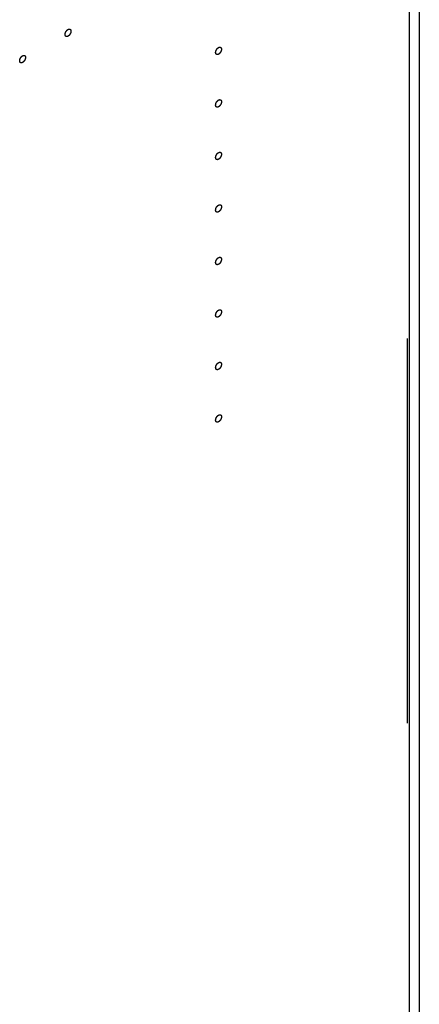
# Model space of a CAD drawing. Header units: inches. Extents: x 5 to 265, y 5 to 171.
# Tile 122 of 212: x 216.6 to 218.15, y 92.91 to 96.74. Entities that reach past the tile are written whole.
import ezdxf

# ---------------------------------------------------------------- set-up
doc = ezdxf.new("R2010")
doc.units = ezdxf.units.IN
doc.header["$LTSCALE"] = 14.96
doc.header["$MEASUREMENT"] = 0
doc.linetypes.add('HIDDEN', pattern=[0.2, 0.1, -0.1])
doc.layers.get('0').update_dxf_attribs({"linetype": 'CONTINUOUS'})
doc.layers.add('08_ALL_COSMETICS', color=7, linetype='CONTINUOUS')
doc.layers.add('DEFAULT_2', color=7, linetype='HIDDEN')

msp = doc.modelspace()

# ---------------------------------------------------------------- linework, layer by layer
at = {"color": 7, "linetype": 'Continuous'}
for p, q in [((218.1123, 71.1956), (218.1123, 137.3323)), ((218.15, 137.3515), (218.15, 71.2483))]:
    msp.add_line(p, q, dxfattribs=at)
at = {"layer": '08_ALL_COSMETICS', "color": 7, "linetype": 'HIDDEN'}
for points in [[(216.7836, 96.6717), (216.7832, 96.6715), (216.7827, 96.6713), (216.7821, 96.671), (216.7817, 96.6708), (216.7814, 96.6707), (216.7812, 96.6706), (216.7808, 96.6705), (216.7804, 96.6705), (216.7799, 96.6703), (216.7796, 96.6703), (216.7793, 96.6702), (216.7791, 96.6702), (216.7787, 96.6702), (216.7783, 96.6702), (216.7779, 96.6703), (216.7776, 96.6703), (216.7773, 96.6703), (216.7771, 96.6704), (216.7768, 96.6705), (216.7765, 96.6706), (216.7761, 96.6707), (216.7758, 96.6708), (216.7756, 96.6709), (216.7754, 96.6711), (216.7752, 96.6713), (216.7749, 96.6715), (216.7746, 96.6717), (216.7744, 96.6719), (216.7742, 96.6721), (216.7741, 96.6723), (216.7739, 96.6726), (216.7737, 96.6729), (216.7735, 96.6732), (216.7733, 96.6735), (216.7732, 96.6737), (216.7731, 96.674), (216.773, 96.6743), (216.7728, 96.6748), (216.7727, 96.6752), (216.7726, 96.6755), (216.7725, 96.6758), (216.7725, 96.6761), (216.7725, 96.6765), (216.7724, 96.677), (216.7724, 96.6775), (216.7723, 96.6779), (216.7723, 96.6782), (216.7723, 96.6786), (216.7724, 96.679), (216.7724, 96.6796), (216.7724, 96.6801), (216.7725, 96.6806), (216.7725, 96.6809), (216.7726, 96.6813), (216.7727, 96.6817), (216.7728, 96.6823), (216.773, 96.683), (216.7731, 96.6837), (216.7734, 96.6844), (216.7737, 96.6851), (216.7739, 96.6859), (216.7742, 96.6866), (216.7746, 96.6873), (216.7749, 96.688), (216.7753, 96.6887), (216.7756, 96.6894), (216.776, 96.69), (216.7765, 96.6907), (216.7769, 96.6913), (216.7773, 96.692), (216.7778, 96.6926), (216.7783, 96.6932), (216.7788, 96.6937), (216.7793, 96.6944), (216.7798, 96.6948), (216.7803, 96.6953), (216.7808, 96.6957), (216.7811, 96.696), (216.7814, 96.6963), (216.7817, 96.6965), (216.782, 96.6967), (216.7827, 96.6972), (216.7832, 96.6976), (216.7836, 96.6978)], [(216.7836, 96.6978), (216.784, 96.698), (216.7845, 96.6983), (216.7852, 96.6986), (216.7855, 96.6987), (216.7858, 96.6989), (216.7861, 96.6989), (216.7864, 96.699), (216.7869, 96.6991), (216.7873, 96.6992), (216.7877, 96.6993), (216.7879, 96.6994), (216.7882, 96.6993), (216.7885, 96.6993), (216.7889, 96.6993), (216.7893, 96.6993), (216.7896, 96.6993), (216.7899, 96.6993), (216.7901, 96.6992), (216.7904, 96.6991), (216.7907, 96.699), (216.7911, 96.6988), (216.7914, 96.6987), (216.7916, 96.6987), (216.7918, 96.6985), (216.792, 96.6983), (216.7923, 96.6981), (216.7926, 96.6978), (216.7928, 96.6976), (216.793, 96.6975), (216.7931, 96.6973), (216.7933, 96.697), (216.7935, 96.6966), (216.7938, 96.6963), (216.7939, 96.696), (216.7941, 96.6958), (216.7941, 96.6956), (216.7942, 96.6952), (216.7944, 96.6948), (216.7945, 96.6944), (216.7946, 96.694), (216.7947, 96.6938), (216.7947, 96.6935), (216.7948, 96.693), (216.7948, 96.6925), (216.7949, 96.692), (216.7949, 96.6916), (216.7949, 96.6913), (216.7949, 96.691), (216.7949, 96.6905), (216.7948, 96.69), (216.7948, 96.6894), (216.7947, 96.689), (216.7947, 96.6887), (216.7946, 96.6883), (216.7945, 96.6878), (216.7944, 96.6872), (216.7942, 96.6865), (216.7941, 96.6858), (216.7938, 96.6851), (216.7936, 96.6844), (216.7933, 96.6837), (216.7931, 96.683), (216.7927, 96.6823), (216.7923, 96.6816), (216.792, 96.6809), (216.7916, 96.6801), (216.7912, 96.6795), (216.7908, 96.6789), (216.7903, 96.6782), (216.7899, 96.6775), (216.7894, 96.677), (216.7889, 96.6764), (216.7884, 96.6758), (216.788, 96.6752), (216.7874, 96.6747), (216.7869, 96.6742), (216.7865, 96.6738), (216.7861, 96.6735), (216.7859, 96.6732), (216.7856, 96.6731), (216.7852, 96.6728), (216.7845, 96.6724), (216.784, 96.672), (216.7836, 96.6717)], [(216.6068, 96.5697), (216.6065, 96.5695), (216.6059, 96.5692), (216.6053, 96.5689), (216.6049, 96.5688), (216.6046, 96.5686), (216.6044, 96.5686), (216.604, 96.5685), (216.6036, 96.5684), (216.6031, 96.5683), (216.6028, 96.5682), (216.6025, 96.5681), (216.6023, 96.5682), (216.602, 96.5682), (216.6016, 96.5682), (216.6011, 96.5682), (216.6008, 96.5682), (216.6006, 96.5682), (216.6004, 96.5683), (216.6001, 96.5684), (216.5997, 96.5685), (216.5993, 96.5687), (216.5991, 96.5688), (216.5988, 96.5688), (216.5987, 96.569), (216.5984, 96.5692), (216.5981, 96.5694), (216.5978, 96.5697), (216.5976, 96.5699), (216.5974, 96.57), (216.5973, 96.5702), (216.5971, 96.5705), (216.5969, 96.5708), (216.5967, 96.5712), (216.5965, 96.5715), (216.5964, 96.5716), (216.5963, 96.5719), (216.5962, 96.5723), (216.5961, 96.5727), (216.5959, 96.5731), (216.5958, 96.5735), (216.5957, 96.5737), (216.5957, 96.574), (216.5957, 96.5744), (216.5956, 96.575), (216.5956, 96.5755), (216.5956, 96.5759), (216.5955, 96.5762), (216.5956, 96.5765), (216.5956, 96.577), (216.5956, 96.5775), (216.5957, 96.5781), (216.5957, 96.5785), (216.5957, 96.5788), (216.5958, 96.5792), (216.5959, 96.5797), (216.5961, 96.5802), (216.5962, 96.581), (216.5963, 96.5817), (216.5966, 96.5824), (216.5969, 96.5831), (216.5972, 96.5838), (216.5974, 96.5845), (216.5978, 96.5852), (216.5981, 96.5859), (216.5985, 96.5866), (216.5988, 96.5874), (216.5993, 96.588), (216.5997, 96.5886), (216.6001, 96.5893), (216.6005, 96.59), (216.601, 96.5905), (216.6015, 96.5911), (216.602, 96.5917), (216.6025, 96.5923), (216.603, 96.5927), (216.6035, 96.5932), (216.604, 96.5937), (216.6043, 96.594), (216.6046, 96.5942), (216.6049, 96.5944), (216.6053, 96.5947), (216.6059, 96.5951), (216.6065, 96.5955), (216.6068, 96.5958)], [(216.6068, 96.5958), (216.6072, 96.5959), (216.6078, 96.5962), (216.6084, 96.5965), (216.6088, 96.5967), (216.609, 96.5968), (216.6093, 96.5969), (216.6097, 96.5969), (216.6101, 96.597), (216.6105, 96.5971), (216.6109, 96.5972), (216.6112, 96.5973), (216.6114, 96.5973), (216.6117, 96.5973), (216.6121, 96.5972), (216.6125, 96.5972), (216.6129, 96.5972), (216.6131, 96.5972), (216.6133, 96.5971), (216.6136, 96.597), (216.614, 96.5969), (216.6143, 96.5968), (216.6146, 96.5966), (216.6148, 96.5966), (216.615, 96.5964), (216.6152, 96.5962), (216.6155, 96.596), (216.6158, 96.5958), (216.6161, 96.5956), (216.6163, 96.5954), (216.6164, 96.5952), (216.6165, 96.5949), (216.6168, 96.5946), (216.617, 96.5942), (216.6171, 96.594), (216.6173, 96.5938), (216.6174, 96.5935), (216.6175, 96.5932), (216.6176, 96.5927), (216.6177, 96.5923), (216.6178, 96.592), (216.6179, 96.5917), (216.6179, 96.5914), (216.618, 96.591), (216.618, 96.5905), (216.6181, 96.59), (216.6181, 96.5896), (216.6182, 96.5893), (216.6181, 96.5889), (216.6181, 96.5885), (216.618, 96.5879), (216.618, 96.5874), (216.618, 96.5869), (216.6179, 96.5866), (216.6179, 96.5862), (216.6177, 96.5858), (216.6176, 96.5852), (216.6174, 96.5845), (216.6173, 96.5838), (216.617, 96.5831), (216.6168, 96.5824), (216.6165, 96.5816), (216.6163, 96.5809), (216.6159, 96.5802), (216.6156, 96.5795), (216.6152, 96.5788), (216.6149, 96.5781), (216.6144, 96.5774), (216.614, 96.5768), (216.6136, 96.5761), (216.6131, 96.5755), (216.6126, 96.5749), (216.6122, 96.5743), (216.6117, 96.5738), (216.6112, 96.5731), (216.6107, 96.5727), (216.6101, 96.5722), (216.6097, 96.5718), (216.6093, 96.5714), (216.6091, 96.5712), (216.6088, 96.571), (216.6084, 96.5707), (216.6078, 96.5703), (216.6072, 96.5699), (216.6068, 96.5697)], [(217.3691, 96.6015), (217.3687, 96.6013), (217.3682, 96.6011), (217.3675, 96.6008), (217.3672, 96.6006), (217.3669, 96.6004), (217.3666, 96.6004), (217.3663, 96.6003), (217.3658, 96.6002), (217.3654, 96.6001), (217.365, 96.6), (217.3648, 96.6), (217.3645, 96.6), (217.3642, 96.6), (217.3638, 96.6), (217.3634, 96.6), (217.3631, 96.6001), (217.3628, 96.6), (217.3626, 96.6001), (217.3623, 96.6002), (217.362, 96.6004), (217.3616, 96.6005), (217.3613, 96.6006), (217.3611, 96.6007), (217.3609, 96.6008), (217.3607, 96.601), (217.3604, 96.6013), (217.3601, 96.6015), (217.3599, 96.6017), (217.3597, 96.6018), (217.3596, 96.6021), (217.3594, 96.6023), (217.3592, 96.6027), (217.359, 96.603), (217.3588, 96.6033), (217.3586, 96.6035), (217.3586, 96.6038), (217.3585, 96.6041), (217.3583, 96.6045), (217.3582, 96.605), (217.3581, 96.6053), (217.358, 96.6056), (217.358, 96.6059), (217.3579, 96.6063), (217.3579, 96.6068), (217.3578, 96.6073), (217.3578, 96.6077), (217.3578, 96.608), (217.3578, 96.6084), (217.3578, 96.6088), (217.3579, 96.6094), (217.3579, 96.6099), (217.358, 96.6103), (217.358, 96.6107), (217.3581, 96.611), (217.3582, 96.6115), (217.3583, 96.6121), (217.3585, 96.6128), (217.3586, 96.6135), (217.3589, 96.6142), (217.3591, 96.6149), (217.3594, 96.6156), (217.3596, 96.6163), (217.36, 96.617), (217.3604, 96.6178), (217.3607, 96.6185), (217.3611, 96.6192), (217.3615, 96.6198), (217.3619, 96.6205), (217.3624, 96.6211), (217.3628, 96.6218), (217.3633, 96.6223), (217.3638, 96.6229), (217.3643, 96.6235), (217.3647, 96.6241), (217.3653, 96.6246), (217.3658, 96.6251), (217.3662, 96.6255), (217.3666, 96.6258), (217.3669, 96.6261), (217.3671, 96.6263), (217.3675, 96.6265), (217.3682, 96.627), (217.3687, 96.6274), (217.3691, 96.6276)], [(217.3691, 96.6276), (217.3695, 96.6278), (217.37, 96.628), (217.3707, 96.6283), (217.371, 96.6285), (217.3713, 96.6287), (217.3716, 96.6287), (217.3719, 96.6288), (217.3723, 96.6289), (217.3728, 96.629), (217.3731, 96.6291), (217.3734, 96.6291), (217.3736, 96.6291), (217.374, 96.6291), (217.3744, 96.6291), (217.3748, 96.6291), (217.3751, 96.6291), (217.3754, 96.6291), (217.3756, 96.629), (217.3759, 96.6289), (217.3762, 96.6287), (217.3766, 96.6286), (217.3769, 96.6285), (217.3771, 96.6284), (217.3773, 96.6283), (217.3775, 96.6281), (217.3778, 96.6278), (217.3781, 96.6276), (217.3783, 96.6274), (217.3785, 96.6273), (217.3786, 96.627), (217.3788, 96.6268), (217.379, 96.6264), (217.3792, 96.6261), (217.3794, 96.6258), (217.3796, 96.6256), (217.3796, 96.6253), (217.3797, 96.625), (217.3799, 96.6246), (217.38, 96.6241), (217.3801, 96.6238), (217.3802, 96.6236), (217.3802, 96.6232), (217.3803, 96.6228), (217.3803, 96.6223), (217.3803, 96.6218), (217.3804, 96.6214), (217.3804, 96.6211), (217.3804, 96.6207), (217.3803, 96.6203), (217.3803, 96.6198), (217.3803, 96.6192), (217.3802, 96.6188), (217.3802, 96.6184), (217.3801, 96.6181), (217.38, 96.6176), (217.3799, 96.617), (217.3797, 96.6163), (217.3796, 96.6156), (217.3793, 96.6149), (217.379, 96.6142), (217.3788, 96.6135), (217.3785, 96.6128), (217.3782, 96.6121), (217.3778, 96.6113), (217.3774, 96.6106), (217.3771, 96.6099), (217.3767, 96.6093), (217.3762, 96.6086), (217.3758, 96.608), (217.3754, 96.6073), (217.3749, 96.6068), (217.3744, 96.6062), (217.3739, 96.6056), (217.3735, 96.605), (217.3729, 96.6045), (217.3724, 96.604), (217.3719, 96.6036), (217.3716, 96.6033), (217.3713, 96.603), (217.371, 96.6028), (217.3707, 96.6026), (217.37, 96.6021), (217.3695, 96.6017), (217.3691, 96.6015)], [(217.3691, 96.3974), (217.3687, 96.3972), (217.3682, 96.3969), (217.3675, 96.3966), (217.3672, 96.3965), (217.3669, 96.3963), (217.3666, 96.3963), (217.3663, 96.3962), (217.3658, 96.3961), (217.3654, 96.396), (217.365, 96.3959), (217.3648, 96.3958), (217.3645, 96.3959), (217.3642, 96.3959), (217.3638, 96.3959), (217.3634, 96.3959), (217.3631, 96.3959), (217.3628, 96.3959), (217.3626, 96.396), (217.3623, 96.3961), (217.362, 96.3963), (217.3616, 96.3964), (217.3613, 96.3965), (217.3611, 96.3966), (217.3609, 96.3967), (217.3607, 96.3969), (217.3604, 96.3972), (217.3601, 96.3974), (217.3599, 96.3976), (217.3597, 96.3977), (217.3596, 96.3979), (217.3594, 96.3982), (217.3592, 96.3986), (217.359, 96.3989), (217.3588, 96.3992), (217.3586, 96.3994), (217.3586, 96.3996), (217.3585, 96.4), (217.3583, 96.4004), (217.3582, 96.4008), (217.3581, 96.4012), (217.358, 96.4014), (217.358, 96.4018), (217.3579, 96.4022), (217.3579, 96.4027), (217.3578, 96.4032), (217.3578, 96.4036), (217.3578, 96.4039), (217.3578, 96.4042), (217.3578, 96.4047), (217.3579, 96.4052), (217.3579, 96.4058), (217.358, 96.4062), (217.358, 96.4066), (217.3581, 96.4069), (217.3582, 96.4074), (217.3583, 96.408), (217.3585, 96.4087), (217.3586, 96.4094), (217.3589, 96.4101), (217.3591, 96.4108), (217.3594, 96.4115), (217.3596, 96.4122), (217.36, 96.4129), (217.3604, 96.4136), (217.3607, 96.4143), (217.3611, 96.4151), (217.3615, 96.4157), (217.3619, 96.4163), (217.3624, 96.417), (217.3628, 96.4177), (217.3633, 96.4182), (217.3638, 96.4188), (217.3643, 96.4194), (217.3647, 96.42), (217.3653, 96.4205), (217.3658, 96.421), (217.3662, 96.4214), (217.3666, 96.4217), (217.3669, 96.422), (217.3671, 96.4221), (217.3675, 96.4224), (217.3682, 96.4228), (217.3687, 96.4232), (217.3691, 96.4235)], [(217.3691, 96.4235), (217.3695, 96.4237), (217.37, 96.4239), (217.3707, 96.4242), (217.371, 96.4244), (217.3713, 96.4245), (217.3716, 96.4246), (217.3719, 96.4247), (217.3723, 96.4247), (217.3728, 96.4249), (217.3731, 96.4249), (217.3734, 96.425), (217.3736, 96.425), (217.374, 96.425), (217.3744, 96.425), (217.3748, 96.4249), (217.3751, 96.4249), (217.3754, 96.4249), (217.3756, 96.4248), (217.3759, 96.4247), (217.3762, 96.4246), (217.3766, 96.4245), (217.3769, 96.4244), (217.3771, 96.4243), (217.3773, 96.4241), (217.3775, 96.4239), (217.3778, 96.4237), (217.3781, 96.4235), (217.3783, 96.4233), (217.3785, 96.4231), (217.3786, 96.4229), (217.3788, 96.4226), (217.379, 96.4223), (217.3792, 96.422), (217.3794, 96.4217), (217.3796, 96.4215), (217.3796, 96.4212), (217.3797, 96.4209), (217.3799, 96.4204), (217.38, 96.42), (217.3801, 96.4197), (217.3802, 96.4194), (217.3802, 96.4191), (217.3803, 96.4187), (217.3803, 96.4182), (217.3803, 96.4177), (217.3804, 96.4173), (217.3804, 96.417), (217.3804, 96.4166), (217.3803, 96.4162), (217.3803, 96.4156), (217.3803, 96.4151), (217.3802, 96.4146), (217.3802, 96.4143), (217.3801, 96.4139), (217.38, 96.4135), (217.3799, 96.4129), (217.3797, 96.4122), (217.3796, 96.4115), (217.3793, 96.4108), (217.379, 96.4101), (217.3788, 96.4093), (217.3785, 96.4086), (217.3782, 96.4079), (217.3778, 96.4072), (217.3774, 96.4065), (217.3771, 96.4058), (217.3767, 96.4052), (217.3762, 96.4045), (217.3758, 96.4039), (217.3754, 96.4032), (217.3749, 96.4026), (217.3744, 96.402), (217.3739, 96.4015), (217.3735, 96.4008), (217.3729, 96.4004), (217.3724, 96.3999), (217.3719, 96.3995), (217.3716, 96.3992), (217.3713, 96.3989), (217.371, 96.3987), (217.3707, 96.3985), (217.37, 96.398), (217.3695, 96.3976), (217.3691, 96.3974)], [(217.3691, 96.1932), (217.3687, 96.1931), (217.3682, 96.1928), (217.3675, 96.1925), (217.3672, 96.1923), (217.3669, 96.1922), (217.3666, 96.1922), (217.3663, 96.1921), (217.3658, 96.192), (217.3654, 96.1919), (217.365, 96.1918), (217.3648, 96.1917), (217.3645, 96.1917), (217.3642, 96.1918), (217.3638, 96.1918), (217.3634, 96.1918), (217.3631, 96.1918), (217.3628, 96.1918), (217.3626, 96.1919), (217.3623, 96.192), (217.362, 96.1921), (217.3616, 96.1923), (217.3613, 96.1924), (217.3611, 96.1924), (217.3609, 96.1926), (217.3607, 96.1928), (217.3604, 96.193), (217.3601, 96.1933), (217.3599, 96.1935), (217.3597, 96.1936), (217.3596, 96.1938), (217.3594, 96.1941), (217.3592, 96.1944), (217.359, 96.1948), (217.3588, 96.195), (217.3586, 96.1952), (217.3586, 96.1955), (217.3585, 96.1958), (217.3583, 96.1963), (217.3582, 96.1967), (217.3581, 96.1971), (217.358, 96.1973), (217.358, 96.1976), (217.3579, 96.198), (217.3579, 96.1985), (217.3578, 96.1991), (217.3578, 96.1995), (217.3578, 96.1998), (217.3578, 96.2001), (217.3578, 96.2005), (217.3579, 96.2011), (217.3579, 96.2017), (217.358, 96.2021), (217.358, 96.2024), (217.3581, 96.2028), (217.3582, 96.2032), (217.3583, 96.2038), (217.3585, 96.2045), (217.3586, 96.2052), (217.3589, 96.206), (217.3591, 96.2067), (217.3594, 96.2074), (217.3596, 96.2081), (217.36, 96.2088), (217.3604, 96.2095), (217.3607, 96.2102), (217.3611, 96.2109), (217.3615, 96.2116), (217.3619, 96.2122), (217.3624, 96.2129), (217.3628, 96.2135), (217.3633, 96.2141), (217.3638, 96.2147), (217.3643, 96.2153), (217.3647, 96.2159), (217.3653, 96.2163), (217.3658, 96.2168), (217.3662, 96.2172), (217.3666, 96.2176), (217.3669, 96.2178), (217.3671, 96.218), (217.3675, 96.2183), (217.3682, 96.2187), (217.3687, 96.2191), (217.3691, 96.2194)], [(217.3691, 96.2194), (217.3695, 96.2195), (217.37, 96.2198), (217.3707, 96.2201), (217.371, 96.2203), (217.3713, 96.2204), (217.3716, 96.2204), (217.3719, 96.2205), (217.3723, 96.2206), (217.3728, 96.2207), (217.3731, 96.2208), (217.3734, 96.2209), (217.3736, 96.2209), (217.374, 96.2208), (217.3744, 96.2208), (217.3748, 96.2208), (217.3751, 96.2208), (217.3754, 96.2208), (217.3756, 96.2207), (217.3759, 96.2206), (217.3762, 96.2205), (217.3766, 96.2203), (217.3769, 96.2202), (217.3771, 96.2202), (217.3773, 96.22), (217.3775, 96.2198), (217.3778, 96.2196), (217.3781, 96.2193), (217.3783, 96.2191), (217.3785, 96.219), (217.3786, 96.2188), (217.3788, 96.2185), (217.379, 96.2182), (217.3792, 96.2178), (217.3794, 96.2176), (217.3796, 96.2174), (217.3796, 96.2171), (217.3797, 96.2168), (217.3799, 96.2163), (217.38, 96.2159), (217.3801, 96.2155), (217.3802, 96.2153), (217.3802, 96.215), (217.3803, 96.2146), (217.3803, 96.2141), (217.3803, 96.2135), (217.3804, 96.2131), (217.3804, 96.2128), (217.3804, 96.2125), (217.3803, 96.2121), (217.3803, 96.2115), (217.3803, 96.2109), (217.3802, 96.2105), (217.3802, 96.2102), (217.3801, 96.2098), (217.38, 96.2094), (217.3799, 96.2088), (217.3797, 96.2081), (217.3796, 96.2074), (217.3793, 96.2066), (217.379, 96.2059), (217.3788, 96.2052), (217.3785, 96.2045), (217.3782, 96.2038), (217.3778, 96.2031), (217.3774, 96.2024), (217.3771, 96.2017), (217.3767, 96.201), (217.3762, 96.2004), (217.3758, 96.1997), (217.3754, 96.1991), (217.3749, 96.1985), (217.3744, 96.1979), (217.3739, 96.1973), (217.3735, 96.1967), (217.3729, 96.1963), (217.3724, 96.1958), (217.3719, 96.1954), (217.3716, 96.195), (217.3713, 96.1948), (217.371, 96.1946), (217.3707, 96.1943), (217.37, 96.1939), (217.3695, 96.1935), (217.3691, 96.1932)], [(217.3691, 95.9891), (217.3687, 95.9889), (217.3682, 95.9887), (217.3675, 95.9884), (217.3672, 95.9882), (217.3669, 95.9881), (217.3666, 95.988), (217.3663, 95.9879), (217.3658, 95.9879), (217.3654, 95.9877), (217.365, 95.9877), (217.3648, 95.9876), (217.3645, 95.9876), (217.3642, 95.9876), (217.3638, 95.9876), (217.3634, 95.9877), (217.3631, 95.9877), (217.3628, 95.9877), (217.3626, 95.9878), (217.3623, 95.9879), (217.362, 95.988), (217.3616, 95.9881), (217.3613, 95.9882), (217.3611, 95.9883), (217.3609, 95.9885), (217.3607, 95.9887), (217.3604, 95.9889), (217.3601, 95.9891), (217.3599, 95.9893), (217.3597, 95.9895), (217.3596, 95.9897), (217.3594, 95.99), (217.3592, 95.9903), (217.359, 95.9906), (217.3588, 95.9909), (217.3586, 95.9911), (217.3586, 95.9914), (217.3585, 95.9917), (217.3583, 95.9922), (217.3582, 95.9926), (217.3581, 95.9929), (217.358, 95.9932), (217.358, 95.9935), (217.3579, 95.9939), (217.3579, 95.9944), (217.3578, 95.9949), (217.3578, 95.9953), (217.3578, 95.9956), (217.3578, 95.996), (217.3578, 95.9964), (217.3579, 95.997), (217.3579, 95.9975), (217.358, 95.998), (217.358, 95.9983), (217.3581, 95.9987), (217.3582, 95.9991), (217.3583, 95.9997), (217.3585, 96.0004), (217.3586, 96.0011), (217.3589, 96.0018), (217.3591, 96.0025), (217.3594, 96.0033), (217.3596, 96.004), (217.36, 96.0047), (217.3604, 96.0054), (217.3607, 96.0061), (217.3611, 96.0068), (217.3615, 96.0074), (217.3619, 96.0081), (217.3624, 96.0087), (217.3628, 96.0094), (217.3633, 96.01), (217.3638, 96.0106), (217.3643, 96.0111), (217.3647, 96.0118), (217.3653, 96.0122), (217.3658, 96.0127), (217.3662, 96.0131), (217.3666, 96.0134), (217.3669, 96.0137), (217.3671, 96.0139), (217.3675, 96.0141), (217.3682, 96.0146), (217.3687, 96.015), (217.3691, 96.0152)], [(217.3691, 96.0152), (217.3695, 96.0154), (217.37, 96.0157), (217.3707, 96.016), (217.371, 96.0161), (217.3713, 96.0163), (217.3716, 96.0163), (217.3719, 96.0164), (217.3723, 96.0165), (217.3728, 96.0166), (217.3731, 96.0167), (217.3734, 96.0168), (217.3736, 96.0167), (217.374, 96.0167), (217.3744, 96.0167), (217.3748, 96.0167), (217.3751, 96.0167), (217.3754, 96.0167), (217.3756, 96.0166), (217.3759, 96.0165), (217.3762, 96.0163), (217.3766, 96.0162), (217.3769, 96.0161), (217.3771, 96.016), (217.3773, 96.0159), (217.3775, 96.0157), (217.3778, 96.0154), (217.3781, 96.0152), (217.3783, 96.015), (217.3785, 96.0149), (217.3786, 96.0147), (217.3788, 96.0144), (217.379, 96.014), (217.3792, 96.0137), (217.3794, 96.0134), (217.3796, 96.0132), (217.3796, 96.013), (217.3797, 96.0126), (217.3799, 96.0122), (217.38, 96.0118), (217.3801, 96.0114), (217.3802, 96.0112), (217.3802, 96.0108), (217.3803, 96.0104), (217.3803, 96.0099), (217.3803, 96.0094), (217.3804, 96.009), (217.3804, 96.0087), (217.3804, 96.0084), (217.3803, 96.0079), (217.3803, 96.0074), (217.3803, 96.0068), (217.3802, 96.0064), (217.3802, 96.006), (217.3801, 96.0057), (217.38, 96.0052), (217.3799, 96.0046), (217.3797, 96.0039), (217.3796, 96.0032), (217.3793, 96.0025), (217.379, 96.0018), (217.3788, 96.0011), (217.3785, 96.0004), (217.3782, 95.9997), (217.3778, 95.999), (217.3774, 95.9983), (217.3771, 95.9975), (217.3767, 95.9969), (217.3762, 95.9963), (217.3758, 95.9956), (217.3754, 95.9949), (217.3749, 95.9944), (217.3744, 95.9938), (217.3739, 95.9932), (217.3735, 95.9926), (217.3729, 95.9921), (217.3724, 95.9916), (217.3719, 95.9912), (217.3716, 95.9909), (217.3713, 95.9906), (217.371, 95.9905), (217.3707, 95.9902), (217.37, 95.9898), (217.3695, 95.9894), (217.3691, 95.9891)], [(217.3691, 95.785), (217.3687, 95.7848), (217.3682, 95.7846), (217.3675, 95.7843), (217.3672, 95.7841), (217.3669, 95.7839), (217.3666, 95.7839), (217.3663, 95.7838), (217.3658, 95.7837), (217.3654, 95.7836), (217.365, 95.7835), (217.3648, 95.7835), (217.3645, 95.7835), (217.3642, 95.7835), (217.3638, 95.7835), (217.3634, 95.7835), (217.3631, 95.7835), (217.3628, 95.7835), (217.3626, 95.7836), (217.3623, 95.7837), (217.362, 95.7839), (217.3616, 95.784), (217.3613, 95.7841), (217.3611, 95.7842), (217.3609, 95.7843), (217.3607, 95.7845), (217.3604, 95.7848), (217.3601, 95.785), (217.3599, 95.7852), (217.3597, 95.7853), (217.3596, 95.7856), (217.3594, 95.7858), (217.3592, 95.7862), (217.359, 95.7865), (217.3588, 95.7868), (217.3586, 95.787), (217.3586, 95.7873), (217.3585, 95.7876), (217.3583, 95.788), (217.3582, 95.7885), (217.3581, 95.7888), (217.358, 95.789), (217.358, 95.7894), (217.3579, 95.7898), (217.3579, 95.7903), (217.3578, 95.7908), (217.3578, 95.7912), (217.3578, 95.7915), (217.3578, 95.7919), (217.3578, 95.7923), (217.3579, 95.7928), (217.3579, 95.7934), (217.358, 95.7938), (217.358, 95.7942), (217.3581, 95.7945), (217.3582, 95.795), (217.3583, 95.7956), (217.3585, 95.7963), (217.3586, 95.797), (217.3589, 95.7977), (217.3591, 95.7984), (217.3594, 95.7991), (217.3596, 95.7998), (217.36, 95.8005), (217.3604, 95.8013), (217.3607, 95.802), (217.3611, 95.8027), (217.3615, 95.8033), (217.3619, 95.804), (217.3624, 95.8046), (217.3628, 95.8053), (217.3633, 95.8058), (217.3638, 95.8064), (217.3643, 95.807), (217.3647, 95.8076), (217.3653, 95.8081), (217.3658, 95.8086), (217.3662, 95.809), (217.3666, 95.8093), (217.3669, 95.8096), (217.3671, 95.8098), (217.3675, 95.81), (217.3682, 95.8105), (217.3687, 95.8109), (217.3691, 95.8111)], [(217.3691, 95.8111), (217.3695, 95.8113), (217.37, 95.8115), (217.3707, 95.8118), (217.371, 95.812), (217.3713, 95.8122), (217.3716, 95.8122), (217.3719, 95.8123), (217.3723, 95.8124), (217.3728, 95.8125), (217.3731, 95.8126), (217.3734, 95.8126), (217.3736, 95.8126), (217.374, 95.8126), (217.3744, 95.8126), (217.3748, 95.8126), (217.3751, 95.8125), (217.3754, 95.8126), (217.3756, 95.8125), (217.3759, 95.8124), (217.3762, 95.8122), (217.3766, 95.8121), (217.3769, 95.812), (217.3771, 95.8119), (217.3773, 95.8118), (217.3775, 95.8116), (217.3778, 95.8113), (217.3781, 95.8111), (217.3783, 95.8109), (217.3785, 95.8108), (217.3786, 95.8105), (217.3788, 95.8103), (217.379, 95.8099), (217.3792, 95.8096), (217.3794, 95.8093), (217.3796, 95.8091), (217.3796, 95.8088), (217.3797, 95.8085), (217.3799, 95.8081), (217.38, 95.8076), (217.3801, 95.8073), (217.3802, 95.807), (217.3802, 95.8067), (217.3803, 95.8063), (217.3803, 95.8058), (217.3803, 95.8053), (217.3804, 95.8049), (217.3804, 95.8046), (217.3804, 95.8042), (217.3803, 95.8038), (217.3803, 95.8032), (217.3803, 95.8027), (217.3802, 95.8022), (217.3802, 95.8019), (217.3801, 95.8016), (217.38, 95.8011), (217.3799, 95.8005), (217.3797, 95.7998), (217.3796, 95.7991), (217.3793, 95.7984), (217.379, 95.7977), (217.3788, 95.797), (217.3785, 95.7963), (217.3782, 95.7956), (217.3778, 95.7948), (217.3774, 95.7941), (217.3771, 95.7934), (217.3767, 95.7928), (217.3762, 95.7921), (217.3758, 95.7915), (217.3754, 95.7908), (217.3749, 95.7902), (217.3744, 95.7897), (217.3739, 95.7891), (217.3735, 95.7885), (217.3729, 95.788), (217.3724, 95.7875), (217.3719, 95.7871), (217.3716, 95.7868), (217.3713, 95.7865), (217.371, 95.7863), (217.3707, 95.7861), (217.37, 95.7856), (217.3695, 95.7852), (217.3691, 95.785)], [(217.3691, 95.5809), (217.3687, 95.5807), (217.3682, 95.5804), (217.3675, 95.5801), (217.3672, 95.58), (217.3669, 95.5798), (217.3666, 95.5798), (217.3663, 95.5797), (217.3658, 95.5796), (217.3654, 95.5795), (217.365, 95.5794), (217.3648, 95.5793), (217.3645, 95.5794), (217.3642, 95.5794), (217.3638, 95.5794), (217.3634, 95.5794), (217.3631, 95.5794), (217.3628, 95.5794), (217.3626, 95.5795), (217.3623, 95.5796), (217.362, 95.5797), (217.3616, 95.5799), (217.3613, 95.58), (217.3611, 95.58), (217.3609, 95.5802), (217.3607, 95.5804), (217.3604, 95.5806), (217.3601, 95.5809), (217.3599, 95.5811), (217.3597, 95.5812), (217.3596, 95.5814), (217.3594, 95.5817), (217.3592, 95.5821), (217.359, 95.5824), (217.3588, 95.5827), (217.3586, 95.5829), (217.3586, 95.5831), (217.3585, 95.5835), (217.3583, 95.5839), (217.3582, 95.5843), (217.3581, 95.5847), (217.358, 95.5849), (217.358, 95.5852), (217.3579, 95.5857), (217.3579, 95.5862), (217.3578, 95.5867), (217.3578, 95.5871), (217.3578, 95.5874), (217.3578, 95.5877), (217.3578, 95.5882), (217.3579, 95.5887), (217.3579, 95.5893), (217.358, 95.5897), (217.358, 95.59), (217.3581, 95.5904), (217.3582, 95.5909), (217.3583, 95.5915), (217.3585, 95.5922), (217.3586, 95.5929), (217.3589, 95.5936), (217.3591, 95.5943), (217.3594, 95.595), (217.3596, 95.5957), (217.36, 95.5964), (217.3604, 95.5971), (217.3607, 95.5978), (217.3611, 95.5986), (217.3615, 95.5992), (217.3619, 95.5998), (217.3624, 95.6005), (217.3628, 95.6012), (217.3633, 95.6017), (217.3638, 95.6023), (217.3643, 95.6029), (217.3647, 95.6035), (217.3653, 95.604), (217.3658, 95.6045), (217.3662, 95.6049), (217.3666, 95.6052), (217.3669, 95.6055), (217.3671, 95.6056), (217.3675, 95.6059), (217.3682, 95.6063), (217.3687, 95.6067), (217.3691, 95.607)], [(217.3691, 95.607), (217.3695, 95.6072), (217.37, 95.6074), (217.3707, 95.6077), (217.371, 95.6079), (217.3713, 95.608), (217.3716, 95.6081), (217.3719, 95.6082), (217.3723, 95.6082), (217.3728, 95.6084), (217.3731, 95.6084), (217.3734, 95.6085), (217.3736, 95.6085), (217.374, 95.6085), (217.3744, 95.6085), (217.3748, 95.6084), (217.3751, 95.6084), (217.3754, 95.6084), (217.3756, 95.6083), (217.3759, 95.6082), (217.3762, 95.6081), (217.3766, 95.608), (217.3769, 95.6079), (217.3771, 95.6078), (217.3773, 95.6076), (217.3775, 95.6074), (217.3778, 95.6072), (217.3781, 95.607), (217.3783, 95.6068), (217.3785, 95.6066), (217.3786, 95.6064), (217.3788, 95.6061), (217.379, 95.6058), (217.3792, 95.6055), (217.3794, 95.6052), (217.3796, 95.605), (217.3796, 95.6047), (217.3797, 95.6044), (217.3799, 95.6039), (217.38, 95.6035), (217.3801, 95.6032), (217.3802, 95.6029), (217.3802, 95.6026), (217.3803, 95.6022), (217.3803, 95.6017), (217.3803, 95.6012), (217.3804, 95.6008), (217.3804, 95.6005), (217.3804, 95.6001), (217.3803, 95.5997), (217.3803, 95.5991), (217.3803, 95.5986), (217.3802, 95.5981), (217.3802, 95.5978), (217.3801, 95.5974), (217.38, 95.597), (217.3799, 95.5964), (217.3797, 95.5957), (217.3796, 95.595), (217.3793, 95.5943), (217.379, 95.5936), (217.3788, 95.5928), (217.3785, 95.5921), (217.3782, 95.5914), (217.3778, 95.5907), (217.3774, 95.59), (217.3771, 95.5893), (217.3767, 95.5887), (217.3762, 95.588), (217.3758, 95.5874), (217.3754, 95.5867), (217.3749, 95.5861), (217.3744, 95.5855), (217.3739, 95.585), (217.3735, 95.5843), (217.3729, 95.5839), (217.3724, 95.5834), (217.3719, 95.583), (217.3716, 95.5827), (217.3713, 95.5824), (217.371, 95.5822), (217.3707, 95.582), (217.37, 95.5815), (217.3695, 95.5811), (217.3691, 95.5809)], [(217.3691, 95.3767), (217.3687, 95.3766), (217.3682, 95.3763), (217.3675, 95.376), (217.3672, 95.3758), (217.3669, 95.3757), (217.3666, 95.3757), (217.3663, 95.3756), (217.3658, 95.3755), (217.3654, 95.3754), (217.365, 95.3753), (217.3648, 95.3752), (217.3645, 95.3752), (217.3642, 95.3752), (217.3638, 95.3753), (217.3634, 95.3753), (217.3631, 95.3753), (217.3628, 95.3753), (217.3626, 95.3754), (217.3623, 95.3755), (217.362, 95.3756), (217.3616, 95.3758), (217.3613, 95.3759), (217.3611, 95.3759), (217.3609, 95.3761), (217.3607, 95.3763), (217.3604, 95.3765), (217.3601, 95.3768), (217.3599, 95.377), (217.3597, 95.3771), (217.3596, 95.3773), (217.3594, 95.3776), (217.3592, 95.3779), (217.359, 95.3783), (217.3588, 95.3785), (217.3586, 95.3787), (217.3586, 95.379), (217.3585, 95.3793), (217.3583, 95.3798), (217.3582, 95.3802), (217.3581, 95.3806), (217.358, 95.3808), (217.358, 95.3811), (217.3579, 95.3815), (217.3579, 95.382), (217.3578, 95.3825), (217.3578, 95.383), (217.3578, 95.3833), (217.3578, 95.3836), (217.3578, 95.384), (217.3579, 95.3846), (217.3579, 95.3852), (217.358, 95.3856), (217.358, 95.3859), (217.3581, 95.3863), (217.3582, 95.3867), (217.3583, 95.3873), (217.3585, 95.388), (217.3586, 95.3887), (217.3589, 95.3894), (217.3591, 95.3902), (217.3594, 95.3909), (217.3596, 95.3916), (217.36, 95.3923), (217.3604, 95.393), (217.3607, 95.3937), (217.3611, 95.3944), (217.3615, 95.3951), (217.3619, 95.3957), (217.3624, 95.3964), (217.3628, 95.397), (217.3633, 95.3976), (217.3638, 95.3982), (217.3643, 95.3988), (217.3647, 95.3994), (217.3653, 95.3998), (217.3658, 95.4003), (217.3662, 95.4007), (217.3666, 95.4011), (217.3669, 95.4013), (217.3671, 95.4015), (217.3675, 95.4018), (217.3682, 95.4022), (217.3687, 95.4026), (217.3691, 95.4029)], [(217.3691, 95.4029), (217.3695, 95.403), (217.37, 95.4033), (217.3707, 95.4036), (217.371, 95.4037), (217.3713, 95.4039), (217.3716, 95.4039), (217.3719, 95.404), (217.3723, 95.4041), (217.3728, 95.4042), (217.3731, 95.4043), (217.3734, 95.4044), (217.3736, 95.4044), (217.374, 95.4043), (217.3744, 95.4043), (217.3748, 95.4043), (217.3751, 95.4043), (217.3754, 95.4043), (217.3756, 95.4042), (217.3759, 95.4041), (217.3762, 95.404), (217.3766, 95.4038), (217.3769, 95.4037), (217.3771, 95.4037), (217.3773, 95.4035), (217.3775, 95.4033), (217.3778, 95.4031), (217.3781, 95.4028), (217.3783, 95.4026), (217.3785, 95.4025), (217.3786, 95.4023), (217.3788, 95.402), (217.379, 95.4017), (217.3792, 95.4013), (217.3794, 95.401), (217.3796, 95.4009), (217.3796, 95.4006), (217.3797, 95.4002), (217.3799, 95.3998), (217.38, 95.3994), (217.3801, 95.399), (217.3802, 95.3988), (217.3802, 95.3985), (217.3803, 95.3981), (217.3803, 95.3976), (217.3803, 95.397), (217.3804, 95.3966), (217.3804, 95.3963), (217.3804, 95.396), (217.3803, 95.3956), (217.3803, 95.395), (217.3803, 95.3944), (217.3802, 95.394), (217.3802, 95.3937), (217.3801, 95.3933), (217.38, 95.3928), (217.3799, 95.3923), (217.3797, 95.3916), (217.3796, 95.3909), (217.3793, 95.3901), (217.379, 95.3894), (217.3788, 95.3887), (217.3785, 95.388), (217.3782, 95.3873), (217.3778, 95.3866), (217.3774, 95.3859), (217.3771, 95.3852), (217.3767, 95.3845), (217.3762, 95.3839), (217.3758, 95.3832), (217.3754, 95.3826), (217.3749, 95.382), (217.3744, 95.3814), (217.3739, 95.3808), (217.3735, 95.3802), (217.3729, 95.3798), (217.3724, 95.3793), (217.3719, 95.3789), (217.3716, 95.3785), (217.3713, 95.3783), (217.371, 95.3781), (217.3707, 95.3778), (217.37, 95.3774), (217.3695, 95.377), (217.3691, 95.3767)], [(217.3691, 95.1726), (217.3687, 95.1724), (217.3682, 95.1722), (217.3675, 95.1719), (217.3672, 95.1717), (217.3669, 95.1716), (217.3666, 95.1715), (217.3663, 95.1714), (217.3658, 95.1713), (217.3654, 95.1712), (217.365, 95.1712), (217.3648, 95.1711), (217.3645, 95.1711), (217.3642, 95.1711), (217.3638, 95.1711), (217.3634, 95.1712), (217.3631, 95.1712), (217.3628, 95.1712), (217.3626, 95.1713), (217.3623, 95.1714), (217.362, 95.1715), (217.3616, 95.1716), (217.3613, 95.1717), (217.3611, 95.1718), (217.3609, 95.172), (217.3607, 95.1722), (217.3604, 95.1724), (217.3601, 95.1726), (217.3599, 95.1728), (217.3597, 95.173), (217.3596, 95.1732), (217.3594, 95.1735), (217.3592, 95.1738), (217.359, 95.1741), (217.3588, 95.1744), (217.3586, 95.1746), (217.3586, 95.1749), (217.3585, 95.1752), (217.3583, 95.1757), (217.3582, 95.1761), (217.3581, 95.1764), (217.358, 95.1767), (217.358, 95.177), (217.3579, 95.1774), (217.3579, 95.1779), (217.3578, 95.1784), (217.3578, 95.1788), (217.3578, 95.1791), (217.3578, 95.1795), (217.3578, 95.1799), (217.3579, 95.1805), (217.3579, 95.181), (217.358, 95.1815), (217.358, 95.1818), (217.3581, 95.1822), (217.3582, 95.1826), (217.3583, 95.1832), (217.3585, 95.1839), (217.3586, 95.1846), (217.3589, 95.1853), (217.3591, 95.186), (217.3594, 95.1867), (217.3596, 95.1875), (217.36, 95.1882), (217.3604, 95.1889), (217.3607, 95.1896), (217.3611, 95.1903), (217.3615, 95.1909), (217.3619, 95.1916), (217.3624, 95.1922), (217.3628, 95.1929), (217.3633, 95.1935), (217.3638, 95.1941), (217.3643, 95.1946), (217.3647, 95.1952), (217.3653, 95.1957), (217.3658, 95.1962), (217.3662, 95.1966), (217.3666, 95.1969), (217.3669, 95.1972), (217.3671, 95.1974), (217.3675, 95.1976), (217.3682, 95.1981), (217.3687, 95.1985), (217.3691, 95.1987)], [(217.3691, 95.1987), (217.3695, 95.1989), (217.37, 95.1992), (217.3707, 95.1995), (217.371, 95.1996), (217.3713, 95.1998), (217.3716, 95.1998), (217.3719, 95.1999), (217.3723, 95.2), (217.3728, 95.2001), (217.3731, 95.2002), (217.3734, 95.2003), (217.3736, 95.2002), (217.374, 95.2002), (217.3744, 95.2002), (217.3748, 95.2002), (217.3751, 95.2002), (217.3754, 95.2002), (217.3756, 95.2001), (217.3759, 95.2), (217.3762, 95.1998), (217.3766, 95.1997), (217.3769, 95.1996), (217.3771, 95.1995), (217.3773, 95.1994), (217.3775, 95.1992), (217.3778, 95.1989), (217.3781, 95.1987), (217.3783, 95.1985), (217.3785, 95.1984), (217.3786, 95.1982), (217.3788, 95.1979), (217.379, 95.1975), (217.3792, 95.1972), (217.3794, 95.1969), (217.3796, 95.1967), (217.3796, 95.1965), (217.3797, 95.1961), (217.3799, 95.1957), (217.38, 95.1953), (217.3801, 95.1949), (217.3802, 95.1947), (217.3802, 95.1943), (217.3803, 95.1939), (217.3803, 95.1934), (217.3803, 95.1929), (217.3804, 95.1925), (217.3804, 95.1922), (217.3804, 95.1919), (217.3803, 95.1914), (217.3803, 95.1909), (217.3803, 95.1903), (217.3802, 95.1899), (217.3802, 95.1895), (217.3801, 95.1892), (217.38, 95.1887), (217.3799, 95.1881), (217.3797, 95.1874), (217.3796, 95.1867), (217.3793, 95.186), (217.379, 95.1853), (217.3788, 95.1846), (217.3785, 95.1839), (217.3782, 95.1832), (217.3778, 95.1825), (217.3774, 95.1818), (217.3771, 95.181), (217.3767, 95.1804), (217.3762, 95.1797), (217.3758, 95.1791), (217.3754, 95.1784), (217.3749, 95.1779), (217.3744, 95.1773), (217.3739, 95.1767), (217.3735, 95.1761), (217.3729, 95.1756), (217.3724, 95.1751), (217.3719, 95.1747), (217.3716, 95.1744), (217.3713, 95.1741), (217.371, 95.174), (217.3707, 95.1737), (217.37, 95.1733), (217.3695, 95.1729), (217.3691, 95.1726)]]:
    msp.add_open_spline(points, degree=3, knots=[0, 0, 0, 0, 0.03125, 0.046875, 0.054688, 0.0625, 0.070312, 0.078125, 0.09375, 0.109375, 0.117188, 0.125, 0.132812, 0.140625, 0.15625, 0.171875, 0.179688, 0.1875, 0.195312, 0.203125, 0.21875, 0.234375, 0.242188, 0.25, 0.257812, 0.265625, 0.28125, 0.296875, 0.304688, 0.3125, 0.320312, 0.328125, 0.34375, 0.359375, 0.367188, 0.375, 0.382812, 0.390625, 0.40625, 0.421875, 0.429688, 0.4375, 0.445312, 0.453125, 0.46875, 0.484375, 0.492188, 0.5, 0.507812, 0.515625, 0.53125, 0.546875, 0.554688, 0.5625, 0.570312, 0.578125, 0.59375, 0.609375, 0.625, 0.640625, 0.65625, 0.671875, 0.6875, 0.703125, 0.71875, 0.734375, 0.75, 0.765625, 0.78125, 0.796875, 0.8125, 0.828125, 0.84375, 0.859375, 0.875, 0.890625, 0.90625, 0.921875, 0.929688, 0.9375, 0.945312, 0.953125, 0.96875, 1, 1, 1, 1], dxfattribs=at)
at = {"layer": 'DEFAULT_2', "color": 7, "linetype": 'HIDDEN'}
msp.add_line((218.103, 137.385), (218.103, 71.2483), dxfattribs=at)

doc.saveas('drawing.dxf')
